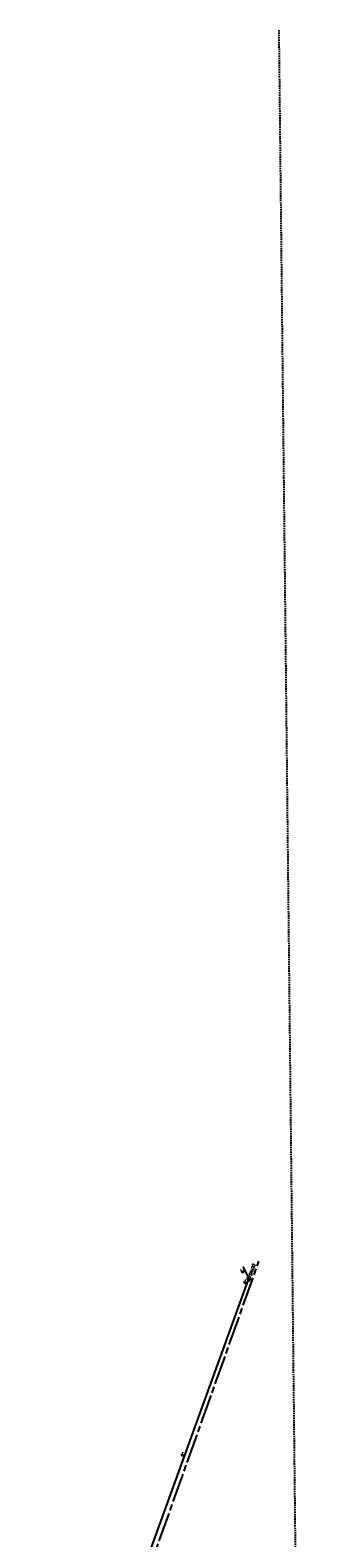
# Model space of a CAD drawing. Extents: x 2300122 to 2305194, y 360020 to 364238.
# Tile 74 of 93: x 2301796 to 2302068, y 362791 to 364238. Entities that reach past the tile are written whole.
import ezdxf

# ---------------------------------------------------------------- set-up
doc = ezdxf.new("R2010")
doc.units = 0
doc.header["$LTSCALE"] = 20
doc.header["$MEASUREMENT"] = 0
for name, pattern in [('CL', [2, 0.3, -0.15, 1.4, -0.15]), ('OhDOT_USTN2', [0.11, 0.069, -0.041]), ('sanex', [0])]:
    doc.linetypes.add(name, pattern=pattern)
for name, color, linetype in [('DV_X_Section_VMS_Line', 6, 'OhDOT_USTN2'), ('RW_X_CL', 6, 'CL'), ('UT_X_Sanitary_Cells', 3, 'Continuous'), ('UT_X_Sanitary_Line', 3, 'sanex'), ('UT_X_Sanitary_Text', 7, 'Continuous')]:
    doc.layers.add(name, color=color, linetype=linetype)
doc.styles.add('Simplex Normal (0.14)', font='Simplex.shx')

# ---------------------------------------------------------------- blocks, each defined once
blk = doc.blocks.new('smh')
at = {"linetype": 'Continuous', "flags": 128}
for points in [[(-0.3, 0.7), (-0.4, 0.7), (-0.4, 0.7), (-0.5, 0.8), (-0.6, 0.8), (-0.7, 0.8), (-0.8, 0.8), (-0.9, 0.8), (-1.1, 0.7), (-1.2, 0.6), (-1.2, 0.5), (-1.2, 0.4), (-1.2, 0.3), (-1.1, 0.2), (-0.4, -0.2), (-0.3, -0.2), (-0.3, -0.3), (-0.3, -0.3), (-0.3, -0.4), (-0.3, -0.5), (-0.3, -0.5), (-0.3, -0.6), (-0.3, -0.6), (-0.4, -0.7), (-0.4, -0.7), (-0.4, -0.7), (-0.5, -0.8), (-0.5, -0.8), (-0.6, -0.8), (-0.8, -0.8), (-0.9, -0.8), (-1.1, -0.7), (-1.2, -0.6)], [(0.2, -0.8), (0.7, 0.8), (1.2, -0.8)], [(1.1, -0.4), (0.3, -0.4)]]:
    blk.add_lwpolyline(points, dxfattribs=at)
at = {"linetype": 'Continuous'}
for start, end in [(130.0806, 170.0721), (70.0577, 110.1061), (10.0169, 50.0392), (190.0169, 230.0392), (250.0577, 290.0473), (310.0114, 350.0264)]:
    blk.add_arc((0, 0), 2, start, end, dxfattribs=at)
blk = doc.blocks.new('ODOT SANITARY MANHOLE')
blk.add_blockref('smh', (0, 0))
blk = doc.blocks.new('CONTINUE')
at = {"flags": 128}
blk.add_lwpolyline([(0, -0.6, -0.273937), (0, 0, 0.273937), (0, 0.6)], format="xyb", dxfattribs=at)

msp = doc.modelspace()

# ---------------------------------------------------------------- linework, layer by layer
at = {"layer": 'DV_X_Section_VMS_Line', "flags": 128}
msp.add_lwpolyline([(2302034.5, 364237.5), (2302068.1, 361131.2)], dxfattribs=at)
at = {"layer": 'RW_X_CL'}
msp.add_lwpolyline([(2301809.3, 360843), (2301795.8, 362440.5), (2302015.4, 363056.4)], dxfattribs=at)
at = {"layer": 'UT_X_Sanitary_Line', "flags": 128}
for points in [[(2301884.1, 362704.3), (2302005.2, 363038)], [(2302005, 363041.7), (2302000.5, 363050.6)]]:
    msp.add_lwpolyline(points, dxfattribs=at)

# ---------------------------------------------------------------- block references
at = {"layer": 'UT_X_Sanitary_Cells', "rotation": 70.3716800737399}
msp.add_blockref('ODOT SANITARY MANHOLE', (2302005.9, 363039.9), dxfattribs=at)
at = {"layer": 'UT_X_Sanitary_Line', "rotation": 296.5036574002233}
msp.add_blockref('CONTINUE', (2302000.5, 363050.6), dxfattribs=at)

# ---------------------------------------------------------------- texts
at = {"layer": 'UT_X_Sanitary_Text', "char_height": 2.8, "attachment_point": 5, "style": 'Simplex Normal (0.14)'}
for s, insert, rotation in [('SAN22', (2302008.9, 363048.3), 70.3717), ('6"', (2301999.7, 363047.2), 116.5037), ('8"', (2302002.6, 363036.8), 70.0584), ('8"', (2301942.5, 362871.2), 70.0584)]:
    msp.add_mtext(s, dxfattribs=dict(at, insert=insert, rotation=rotation))

doc.saveas('drawing.dxf')
